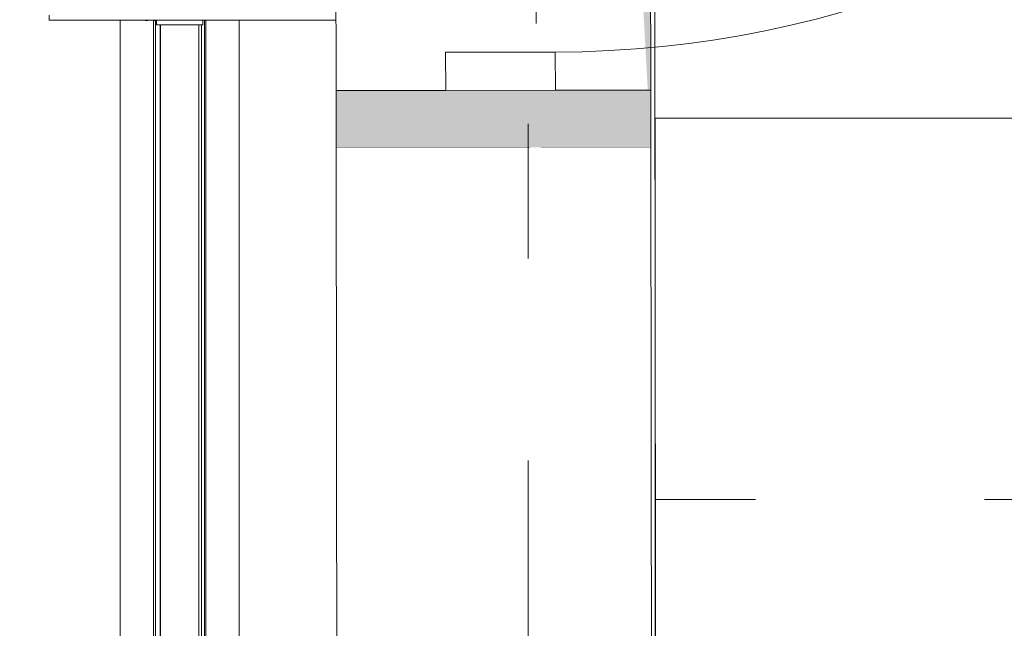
# Model space of a CAD drawing. Header units: centimetres. Extents: x -1436 to 1974, y -887 to 4352.
# Tile 81 of 105: x 589 to 692, y 2520 to 2584. Entities that reach past the tile are written whole.
import ezdxf
from ezdxf.enums import TextEntityAlignment as Align

# ---------------------------------------------------------------- set-up
doc = ezdxf.new("R2010")
doc.units = ezdxf.units.CM
doc.header["$MEASUREMENT"] = 0
for name, pattern in [('Przerywana', [48, 24, -24]), ('Przerywana podwójnie', [109.361107, 52.916665, -21.166666, 14.111111, -21.166666]), ('Wipeout_Contour', [100, 0, -100])]:
    doc.linetypes.add(name, pattern=pattern)
for name, color, linetype, lineweight, true_color in [('00 - nowa technologia myjni_Nr_pióra__246', 7, 'Continuous', 20, 0x1db3b3), ('420-K Ściany_Nr_pióra__83', 7, 'Continuous', 20, 0xe4d7b4), ('420-K Ściany_Nr_pióra__87', 7, 'Continuous', 20, 0xbfe1b7)]:
    doc.layers.add(name, color=color, linetype=linetype, lineweight=lineweight, true_color=true_color)
for name, color, linetype in [('299-A Wymiary Opisy', 7, 'Continuous'), ('320 - W Umeblowanie', 7, 'Continuous'), ('410-K Osie główne', 7, 'Continuous'), ('420-K Ściany', 7, 'Continuous'), ('460 - Stropy', 7, 'Continuous'), ('Nowe_460 - Stropy', 7, 'Continuous')]:
    doc.layers.add(name, color=color, linetype=linetype)
for name, color, linetype, lineweight in [('299-A Wymiary Opisy_Nr_pióra__11', 7, 'Continuous', 0), ('320 - W Umeblowanie_Nr_pióra__4', 7, 'Continuous', 20), ('410-K Osie główne_Nr_pióra__11', 7, 'Continuous', 0), ('420-K Ściany_Nr_pióra__27', 7, 'Continuous', 20), ('460 - Stropy_Nr_pióra__12', 7, 'Continuous', 13), ('Nowe_420-K Ściany_Nr_pióra__135', 5, 'Continuous', 20), ('Nowe_460 - Stropy_Nr_pióra__135', 5, 'Continuous', 13), ('Nowe_Drzwi Archicad_Nr_pióra__135', 5, 'Continuous', 20)]:
    doc.layers.add(name, color=color, linetype=linetype, lineweight=lineweight)
doc.styles.add('STYL_AUTOMATYCZNY_1', font='arial.ttf')
doc.styles.add('STYL_AUTOMATYCZNY_2', font='arial.ttf')
doc.dimstyles.new('STYL_AUTOMATYCZNY__1', dxfattribs={"dimtxt": 13, "dimasz": 7.6, "dimexe": 0.18, "dimexo": 0.0625, "dimgap": 0, "dimtad": 1, "dimdec": 0, "dimzin": 0, "dimdsep": 46, "dimtxsty": 'STYL_AUTOMATYCZNY_1', "dimblk": 'ARROWHEAD_2', "dimblk1": 'ARROWHEAD_2', "dimblk2": 'ARROWHEAD_2', "dimcen": 0.09, "dimclrd": 7, "dimclre": 7, "dimclrt": 7, "dimadec": 0, "dimazin": 0, "dimtfac": 1, "dimtdec": 4, "dimtmove": 0, "dimatfit": 3, "dimfxl": 0, "dimtolj": 1, "dimtzin": 0, "dimarcsym": 0})

# ---------------------------------------------------------------- blocks, each defined once
blk = doc.blocks.new('Strop_2_1', base_point=(6.75, 7.87))
at = {"layer": '460 - Stropy_Nr_pióra__12', "color": 7, "linetype": 'Continuous', "lineweight": 13, "flags": 128}
blk.add_lwpolyline([(6.75, 7.87), (658.57, 7.05), (655.73, 2276.77), (655.14, 2747.25), (654.75, 3058.7), (10.58, 3058.7)], close=True, dxfattribs=at)
blk = doc.blocks.new('Strop_3_1', base_point=(1099.75, 2747.25))
at = {"layer": 'Nowe_460 - Stropy_Nr_pióra__135', "color": 5, "linetype": 'Continuous', "lineweight": 13, "flags": 128}
blk.add_lwpolyline([(1099.75, 2747.25), (655.14, 2747.25), (655.73, 2276.77), (1099.75, 2276.77)], close=True, dxfattribs=at)
blk = doc.blocks.new('Otwór_6_1')
at = {"color": 254, "linetype": 'Wipeout_Contour', "lineweight": 0, "ltscale": 10840.077971}
blk.add_wipeout([(648.19, 2694.15), (621.76, 2700.7), (621.93, 2570.7), (654.93, 2570.74)], dxfattribs=at).dxf.layer = '420-K Ściany'
at = {"layer": '420-K Ściany', "linetype": 'Continuous', "lineweight": 0, "true_color": 0x000000}
blk.add_hatch(color=18, dxfattribs=at).paths.add_polyline_path([(654.76, 2700.74), (621.76, 2700.7), (648.19, 2694.15), (654.93, 2570.74)])
at = {"layer": '420-K Ściany_Nr_pióra__83', "color": 254, "linetype": 'Continuous', "lineweight": 20, "true_color": 0xe4d7b4, "flags": 128}
for points in [[(654.76, 2700.74), (621.76, 2700.7)], [(621.76, 2700.7), (621.93, 2570.7)], [(654.93, 2570.74), (654.76, 2700.74)], [(621.93, 2570.7), (654.93, 2570.74)]]:
    blk.add_lwpolyline(points, dxfattribs=at)
blk = doc.blocks.new('Drzwi[2]_1')
at = {"layer": 'Nowe_Drzwi Archicad_Nr_pióra__135', "color": 5, "linetype": 'Continuous', "lineweight": 20}
for p, q in [((642.91, 2583.73), (642.78, 2687.73)), ((633.41, 2580.71), (644.91, 2580.73)), ((633.42, 2576.71), (633.41, 2580.71)), ((644.91, 2580.73), (644.92, 2576.73)), ((633.42, 2576.71), (621.92, 2576.7)), ((644.92, 2576.73), (633.42, 2576.71)), ((644.92, 2576.73), (633.42, 2576.71)), ((644.92, 2576.73), (633.42, 2576.71)), ((654.92, 2576.74), (644.92, 2576.73))]:
    blk.add_line(p, q, dxfattribs=at)
blk.add_arc((644.78, 2690.73), 110, 270.0718, 0.0718, dxfattribs=at)
blk = doc.blocks.new('Ściana_4_1', base_point=(621.38, 3006.65))
at = {"layer": '420-K Ściany', "linetype": 'Continuous', "lineweight": 0, "true_color": 0x000000}
blk.add_hatch(color=18, dxfattribs=at).paths.add_polyline_path([(621.93, 2570.7), (625.08, 56.8), (658.08, 56.8), (655.12, 2413.81), (642.01, 2413.81), (642.01, 2453.81), (655.07, 2453.81), (654.93, 2570.74)])
at = {"layer": 'Nowe_420-K Ściany_Nr_pióra__135', "linetype": 'Continuous', "lineweight": 20}
blk.add_hatch(color=5, dxfattribs=at).paths.add_polyline_path([(621.92, 2576.7), (621.93, 2570.7), (654.93, 2570.74), (654.92, 2576.74)])
at = {"layer": '420-K Ściany_Nr_pióra__27', "color": 7, "linetype": 'Continuous', "lineweight": 20}
for p, q in [((643.43, 2570.73), (621.93, 2570.7)), ((654.93, 2570.74), (643.43, 2570.73))]:
    blk.add_line(p, q, dxfattribs=at)
at = {"layer": '420-K Ściany_Nr_pióra__27', "color": 7, "linetype": 'Continuous', "lineweight": 20, "flags": 128}
for points in [[(621.93, 2570.7), (625.07, 59.14)], [(655.07, 2453.81), (654.93, 2570.74)]]:
    blk.add_lwpolyline(points, dxfattribs=at)
at = {"layer": 'Nowe_420-K Ściany_Nr_pióra__135', "color": 5, "linetype": 'Continuous', "lineweight": 20, "flags": 128}
for points in [[(621.92, 2576.7), (654.92, 2576.74)], [(621.92, 2576.7), (621.93, 2570.7)], [(654.93, 2570.74), (654.92, 2576.74)]]:
    blk.add_lwpolyline(points, dxfattribs=at)
at = {"layer": 'Nowe_Drzwi Archicad_Nr_pióra__135', "color": 5, "linetype": 'Continuous', "lineweight": 20}
blk.add_blockref('Drzwi[2]_1', (0, 0), dxfattribs=at)
blk = doc.blocks.new('Ściana_22_1', base_point=(621.75, 2714.21))
at = {"color": 254, "linetype": 'Wipeout_Contour', "lineweight": 0, "ltscale": 20165.322229}
blk.add_wipeout([(621.93, 2570.7), (622.25, 2309.77), (655.25, 2309.77), (655.12, 2413.81), (642.01, 2413.81), (642.01, 2453.81), (655.07, 2453.81), (654.93, 2570.74)], dxfattribs=at).dxf.layer = '420-K Ściany'
at = {"layer": '420-K Ściany_Nr_pióra__87', "color": 9, "linetype": 'Continuous', "lineweight": 20, "true_color": 0xbfe1b7, "flags": 128}
for points in [[(621.93, 2570.7), (622.25, 2309.77)], [(655.07, 2453.81), (654.93, 2570.74)]]:
    blk.add_lwpolyline(points, dxfattribs=at)
blk = doc.blocks.new('Stanowisko biurowe_ pojedyncze[10]_1', base_point=(655.39, 2573.81))
at = {"layer": '320 - W Umeblowanie_Nr_pióra__4', "color": 7, "linetype": 'Przerywana', "lineweight": 20}
blk.add_line((713.89, 2533.81), (655.39, 2533.81), dxfattribs=at)
at = {"layer": '320 - W Umeblowanie_Nr_pióra__4', "color": 7, "linetype": 'Continuous', "lineweight": 20, "flags": 128}
blk.add_lwpolyline([(655.39, 2573.81), (655.39, 2453.81), (715.39, 2453.81), (715.39, 2573.81)], close=True, dxfattribs=at)
blk = doc.blocks.new('Standardowy znacznik osi[25]_1', base_point=(642.06, 3403.44))
at = {"layer": '410-K Osie główne_Nr_pióra__11', "color": 7, "linetype": 'Przerywana podwójnie', "lineweight": 0}
blk.add_line((642.06, 3303.44), (642.06, -164.96), dxfattribs=at)
at = {"layer": '410-K Osie główne_Nr_pióra__11', "color": 7, "lineweight": 0, "style": 'STYL_AUTOMATYCZNY_2'}
for tag, p in [('AC_MarkerText_1_0', (642.06, 3425.94)), ('AC_MarkerText_1_1', (642.06, -272.46))]:
    blk.add_attdef(tag, text='', height=15, rotation=360, dxfattribs=at).set_placement(p, align=Align.TOP_CENTER)
blk = doc.blocks.new('*D80')
at = {"layer": '299-A Wymiary Opisy_Nr_pióra__11', "color": 7, "linetype": 'Continuous', "lineweight": 0}
for p, q in [((62.4, 2870.08), (62.38, 2855.08)), ((621.21, 2869.38), (621.19, 2854.38)), ((65.28, 2867.58), (59.49, 2857.58)), ((618.3, 2856.88), (624.09, 2866.88)), ((62.39, 2862.58), (57.5, 2862.59)), ((621.2, 2861.88), (62.39, 2862.58)), ((626.09, 2861.87), (621.2, 2861.88))]:
    blk.add_line(p, q, dxfattribs=at)
at = {"layer": '299-A Wymiary Opisy_Nr_pióra__11', "color": 7, "lineweight": 0, "insert": (326.92, 2864.85), "char_height": 13, "attachment_point": 7, "rotation": 359.928, "style": 'STYL_AUTOMATYCZNY_1'}
blk.add_mtext('\\A1;{\\pql;\\fArial|b0|i0|c238|p0;\\W1.000000;559}', dxfattribs=at)
blk = doc.blocks.new('ARROWHEAD_2')
at = {"color": 0, "linetype": 'Continuous', "lineweight": 0}
for p, q in [((-0.378, -0.655), (0.378, 0.655)), ((0, 0), (-1, 0))]:
    blk.add_line(p, q, dxfattribs=at)
blk = doc.blocks.new('*D85')
at = {"layer": '299-A Wymiary Opisy_Nr_pióra__11', "color": 7, "linetype": 'Continuous', "lineweight": 0}
for p, q in [((577.75, 3011.49), (577.76, 3006.6)), ((582.76, 3003.72), (572.75, 3009.48)), ((570.26, 3006.59), (585.26, 3006.61)), ((577.76, 3006.6), (578.14, 2700.64)), ((583.14, 2697.76), (573.13, 2703.52)), ((578.14, 2700.64), (578.3, 2570.64))]:
    blk.add_line(p, q, dxfattribs=at)
at = {"layer": '299-A Wymiary Opisy_Nr_pióra__11', "color": 7, "lineweight": 0, "insert": (580.53, 2868.5), "char_height": 13, "attachment_point": 7, "rotation": 270.0718, "style": 'STYL_AUTOMATYCZNY_1'}
blk.add_mtext('\\A1;{\\pql;\\fArial|b0|i0|c238|p0;\\W1.000000;306}', dxfattribs=at)
blk = doc.blocks.new('*D86')
at = {"layer": '299-A Wymiary Opisy_Nr_pióra__11', "color": 7, "linetype": 'Continuous', "lineweight": 0}
for p, q in [((577.76, 3006.6), (578.14, 2700.64)), ((583.14, 2697.76), (573.13, 2703.52)), ((570.64, 2700.64), (585.64, 2700.65)), ((578.14, 2700.64), (578.3, 2570.64)), ((583.31, 2567.76), (573.3, 2573.53)), ((570.8, 2570.64), (585.8, 2570.65))]:
    blk.add_line(p, q, dxfattribs=at)
at = {"layer": '299-A Wymiary Opisy_Nr_pióra__11', "color": 7, "lineweight": 0, "insert": (580.8, 2650.52), "char_height": 13, "attachment_point": 7, "rotation": 270.0718, "style": 'STYL_AUTOMATYCZNY_1'}
blk.add_mtext('\\A1;{\\pql;\\fArial|b0|i0|c238|p0;\\W1.000000;130}', dxfattribs=at)
blk = doc.blocks.new('*D122')
at = {"layer": '299-A Wymiary Opisy_Nr_pióra__11', "color": 7, "linetype": 'Continuous', "lineweight": 0}
for p, q in [((703.2, 2570.8), (703.04, 2700.8)), ((698.2, 2573.68), (708.21, 2567.92)), ((710.7, 2570.81), (695.7, 2570.79)), ((703.53, 2309.83), (703.2, 2570.8)), ((698.53, 2312.71), (708.53, 2306.95)), ((711.03, 2309.84), (696.03, 2309.82)), ((703.54, 2304.94), (703.53, 2309.83))]:
    blk.add_line(p, q, dxfattribs=at)
at = {"layer": '299-A Wymiary Opisy_Nr_pióra__11', "color": 7, "lineweight": 0, "insert": (705.95, 2455.19), "char_height": 13, "attachment_point": 7, "rotation": 270.0718, "style": 'STYL_AUTOMATYCZNY_1'}
blk.add_mtext('\\A1;{\\pql;\\fArial|b0|i0|c238|p0;\\W1.000000;261}', dxfattribs=at)
blk = doc.blocks.new('*D123')
at = {"layer": '299-A Wymiary Opisy_Nr_pióra__11', "color": 7, "linetype": 'Continuous', "lineweight": 0}
for p, q in [((703.04, 2700.8), (703.02, 2714.31)), ((698.04, 2703.68), (708.04, 2697.92)), ((710.54, 2700.81), (695.54, 2700.79)), ((703.2, 2570.8), (703.04, 2700.8)), ((698.2, 2573.68), (708.21, 2567.92))]:
    blk.add_line(p, q, dxfattribs=at)
at = {"layer": '299-A Wymiary Opisy_Nr_pióra__11', "color": 7, "lineweight": 0, "char_height": 13, "attachment_point": 7, "rotation": 270.0718, "style": 'STYL_AUTOMATYCZNY_1'}
for s, insert in [('\\A1;{\\pql;\\fArial|b0|i0|c238|p0;\\W1.000000;14}', (705.64, 2697.91)), ('\\A1;{\\pql;\\fArial|b0|i0|c238|p0;\\W1.000000;130}', (705.7, 2650.68))]:
    blk.add_mtext(s, dxfattribs=dict(at, insert=insert))

msp = doc.modelspace()

# ---------------------------------------------------------------- linework, layer by layer
at = {"layer": '00 - nowa technologia myjni_Nr_pióra__246', "color": 132, "linetype": 'Continuous', "lineweight": 20, "true_color": 0x1db3b3}
for p, q in [((591.83, 2584.08), (591.83, 2584.58)), ((629.43, 2584.08), (591.83, 2584.08)), ((599.28, 2559.16), (599.28, 2584.08)), ((601.91, 2584.08), (601.91, 2584.04)), ((601.91, 2584.04), (601.94, 2584.04)), ((601.94, 2584.04), (602.19, 2584.04)), ((602.19, 2584.04), (602.19, 2584.08)), ((602.78, 2559.16), (602.78, 2584.08)), ((602.79, 2584.04), (602.79, 2584.08)), ((602.79, 2584.04), (602.82, 2584.04)), ((602.82, 2584.04), (603.08, 2584.04)), ((603, 2559.16), (603, 2584.04)), ((603.11, 2584.04), (603.08, 2584.04)), ((603.11, 2584.08), (603.11, 2583.58)), ((607.96, 2584.08), (607.96, 2583.58)), ((608.13, 2559.16), (608.13, 2584.08)), ((608.28, 2559.16), (608.28, 2584.08)), ((611.78, 2559.16), (611.78, 2584.08)), ((629.43, 2583.65), (629.43, 2584.25)), ((641.93, 2584.08), (641.93, 2584.17)), ((641.93, 2583.63), (641.93, 2584.08)), ((641.93, 2583.65), (641.93, 2584.08)), ((641.93, 2584.08), (642.53, 2584.08)), ((603.93, 2583.58), (603.11, 2583.58)), ((603.48, 2559.16), (603.48, 2583.58)), ((603.53, 2583.58), (603.53, 2388.58)), ((607.13, 2583.58), (603.93, 2583.58)), ((607.96, 2583.58), (607.13, 2583.58)), ((607.53, 2583.58), (607.53, 2388.58)), ((607.81, 2559.16), (607.81, 2583.58)), ((629.43, 2583.63), (629.43, 2583.65)), ((629.43, 2583.65), (641.93, 2583.65)), ((629.43, 2583.63), (629.43, 2583.23)), ((629.43, 2583.63), (634.43, 2583.63)), ((629.43, 2583.23), (634.43, 2583.23)), ((634.43, 2583.63), (634.43, 2583.65)), ((634.43, 2583.63), (634.43, 2583.23)), ((636.93, 2583.63), (636.93, 2583.65)), ((636.93, 2583.63), (636.93, 2583.23)), ((636.93, 2583.63), (641.93, 2583.63)), ((636.93, 2583.23), (641.93, 2583.23)), ((641.93, 2583.63), (641.93, 2583.23)), ((599.28, 2556.64), (599.28, 2559.16)), ((602.78, 2556.64), (602.78, 2559.16)), ((603, 2556.64), (603, 2559.16)), ((603.48, 2556.64), (603.48, 2559.16)), ((607.81, 2556.64), (607.81, 2559.16)), ((608.13, 2556.64), (608.13, 2559.16)), ((608.28, 2556.64), (608.28, 2559.16)), ((611.78, 2556.64), (611.78, 2559.16)), ((599.28, 2553.08), (599.28, 2556.64)), ((602.78, 2553.08), (602.78, 2556.64)), ((603, 2553.08), (603, 2556.64)), ((603.48, 2553.08), (603.48, 2556.64)), ((607.81, 2553.08), (607.81, 2556.64)), ((608.13, 2553.08), (608.13, 2556.64)), ((608.28, 2553.08), (608.28, 2556.64)), ((611.78, 2553.08), (611.78, 2556.64)), ((599.28, 2551.43), (599.28, 2553.08)), ((602.78, 2551.43), (602.78, 2553.08)), ((603, 2551.43), (603, 2553.08)), ((603.48, 2551.43), (603.48, 2553.08)), ((607.81, 2551.43), (607.81, 2553.08)), ((608.13, 2551.43), (608.13, 2553.08)), ((608.28, 2551.43), (608.28, 2553.08)), ((611.78, 2551.43), (611.78, 2553.08)), ((599.28, 2551.43), (599.28, 2550.58)), ((602.78, 2551.43), (602.78, 2550.58)), ((603, 2551.43), (603, 2550.58)), ((603.48, 2551.43), (603.48, 2550.58)), ((607.81, 2551.43), (607.81, 2550.58)), ((608.13, 2551.43), (608.13, 2550.58)), ((608.28, 2551.43), (608.28, 2550.58)), ((611.78, 2551.43), (611.78, 2550.58)), ((599.28, 2548.89), (599.28, 2550.58)), ((602.78, 2548.89), (602.78, 2550.58)), ((603, 2548.89), (603, 2550.58)), ((603.48, 2548.89), (603.48, 2550.58)), ((607.81, 2548.89), (607.81, 2550.58)), ((608.13, 2548.89), (608.13, 2550.58)), ((608.28, 2548.89), (608.28, 2550.58)), ((611.78, 2548.89), (611.78, 2550.58)), ((599.28, 2542.29), (599.28, 2548.89)), ((602.78, 2542.29), (602.78, 2548.89)), ((603, 2542.29), (603, 2548.89)), ((603.48, 2542.29), (603.48, 2548.89)), ((607.81, 2542.29), (607.81, 2548.89)), ((608.13, 2542.29), (608.13, 2548.89)), ((608.28, 2542.29), (608.28, 2548.89)), ((611.78, 2542.29), (611.78, 2548.89)), ((599.28, 2542.29), (599.28, 2467.27)), ((602.78, 2542.29), (602.78, 2467.27)), ((603, 2542.29), (603, 2467.27)), ((603.48, 2542.29), (603.48, 2467.27)), ((607.81, 2542.29), (607.81, 2467.27)), ((608.13, 2542.29), (608.13, 2467.27)), ((608.28, 2542.29), (608.28, 2467.27)), ((611.78, 2542.29), (611.78, 2467.27))]:
    msp.add_line(p, q, dxfattribs=at)
for centre, start, end in [((602.65, 2584.28), 195.7945, 198.481), ((603.53, 2584.28), 195.7928, 198.4794), ((602.37, 2584.28), 341.5206, 344.2072)]:
    msp.add_arc(centre, 0.748, start, end, dxfattribs=at)

# ---------------------------------------------------------------- block references
at = {"layer": '460 - Stropy', "color": 7, "linetype": 'Continuous', "lineweight": 13}
msp.add_blockref('Strop_2_1', (6.75, 7.87), dxfattribs=at)
at = {"layer": 'Nowe_460 - Stropy', "color": 5, "linetype": 'Continuous', "lineweight": 20}
msp.add_blockref('Strop_3_1', (1099.75, 2747.25), dxfattribs=at)

# ---------------------------------------------------------------- next in the draw order: block references
at = {"layer": '420-K Ściany', "color": 7, "linetype": 'Continuous', "lineweight": 20}
msp.add_blockref('Otwór_6_1', (0, 0), dxfattribs=at)

# ---------------------------------------------------------------- next in the draw order: block references
at = {"layer": '420-K Ściany', "color": 7, "lineweight": 20}
msp.add_blockref('Ściana_4_1', (621.38, 3006.65), dxfattribs=at)

# ---------------------------------------------------------------- next in the draw order: block references
msp.add_blockref('Ściana_22_1', (621.75, 2714.21), dxfattribs=at)

# ---------------------------------------------------------------- next in the draw order: block references
at = {"layer": '320 - W Umeblowanie', "color": 7, "linetype": 'Continuous', "lineweight": 20}
msp.add_blockref('Stanowisko biurowe_ pojedyncze[10]_1', (655.39, 2573.81), dxfattribs=at)
at = {"layer": '410-K Osie główne', "color": 7, "linetype": 'Continuous', "lineweight": 20}
msp.add_blockref('Standardowy znacznik osi[25]_1', (642.06, 3403.44), dxfattribs=at)

# ---------------------------------------------------------------- next in the draw order: dimensions: what is measured, and where the dimension line sits
at = {"layer": '299-A Wymiary Opisy', "color": 7, "linetype": 'Continuous', "lineweight": 0}
for base, p1, p2, angle, picture, middle, turn in [((578.14, 2700.64), (621.38, 3006.65), (621.76, 2700.7), 270.0718, '*D85', (587.05, 2853.66), 270.0718), ((62.39, 2862.58), (621.38, 3006.65), (60.72, 1533.25), 179.928, '*D80', (341.77, 2871.33), 359.928), ((578.3, 2570.64), (621.76, 2700.7), (621.93, 2570.7), 270.0718, '*D86', (587.32, 2635.69), 270.0718), ((703.04, 2700.8), (654.93, 2570.74), (654.76, 2700.74), 90.0718, '*D123', (712.22, 2635.85), 270.0718), ((703.2, 2570.8), (655.25, 2309.77), (654.93, 2570.74), 90.0718, '*D122', (712.47, 2440.36), 270.0718)]:
    dim = msp.add_linear_dim(base=base, p1=p1, p2=p2, angle=angle, dimstyle='STYL_AUTOMATYCZNY__1', dxfattribs=at)
    dim.commit()
    dim.dimension.update_dxf_attribs({"geometry": picture, "text_midpoint": middle, "dimtype": 160, "text_rotation": turn})

doc.saveas('drawing.dxf')
